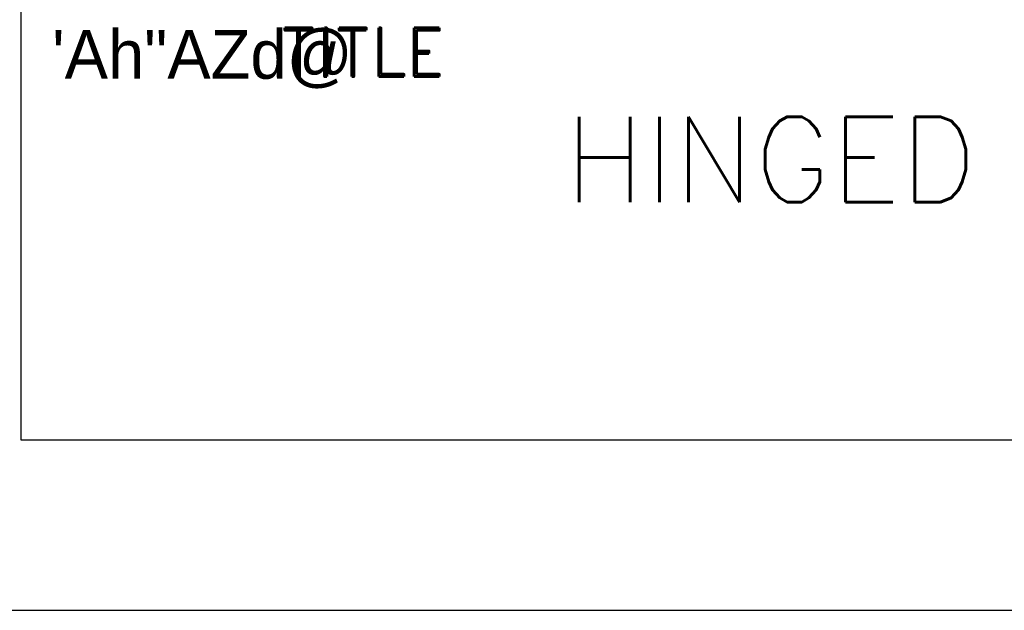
# Model space of a CAD drawing. Extents: x -1093 to 40, y -1428 to 69.
# Tile 2 of 8: x -918 to -714, y -1428 to -1305. Entities that reach past the tile are written whole.
import ezdxf
from ezdxf.enums import TextEntityAlignment as Align

# ---------------------------------------------------------------- set-up
doc = ezdxf.new("R2010")
doc.units = 0
doc.header["$LTSCALE"] = 5
doc.header["$MEASUREMENT"] = 0
doc.layers.get('0').update_dxf_attribs({"linetype": 'CONTINUOUS'})
doc.layers.add('TEXT', color=3, linetype='CONTINUOUS')
doc.styles.add('HINDI', font='hindi')
doc.styles.add('ROMAND', font='romand')
doc.styles.add('ROMANS', font='romans')

# ---------------------------------------------------------------- blocks, each defined once
blk = doc.blocks.new('A4')
for p, q in [((20, 290), (20, 7)), ((20.007, 7), (203, 7)), ((0, 0), (210, 0))]:
    blk.add_line(p, q)
at = {"style": 'HINDI'}
blk.add_text('\'Ah"AZd@', height=2, dxfattribs=at).set_placement((21.292, 21.824))
at = {"style": 'ROMANS'}
for tag, p, width in [('SHTNO', (13.782, 110.329), 0.8), ('REV_NO', (13.803, 101.042), 0.8), ('DRG_NO', (13.882, 72.696), 0.9)]:
    blk.add_attdef(tag, p, '', height=2.8, rotation=90, dxfattribs=dict(at, width=width))
at = {"color": 7, "style": 'ROMANS'}
for tag, height, p in [('DRN_BY', 2, (149.817, 56.824)), ('DRN_DATE', 1.5, (180.802, 56.66)), ('CHD_BY', 2, (149.817, 50.816)), ('CHD_DATE', 1.5, (180.705, 51.144)), ('APP_BY', 2, (149.817, 44.808)), ('APP_DATE', 1.5, (180.705, 44.644)), ('ITNO', 2.5, (181.697, 30.871)), ('NOIT', 2.5, (197.036, 30.379)), ('SCALE', 2.5, (100.766, 30.215)), ('REFTOASSY', 2.5, (147.44, 29.599)), ('REV_NO', 3.5, (197.304, 16.454)), ('SHTNO', 2.5, (157.787, 10.064)), ('NOSHT', 2.5, (199.431, 10.041))]:
    blk.add_attdef(tag, text='', height=height, dxfattribs=at).set_placement(p, align=Align.MIDDLE)
for tag, p, height in [('DRN_SIGN', (159.637, 55.294), 1), ('CHD_SIGN', (159.199, 49.178), 1), ('APP_SIGN', (159.199, 43.062), 1), ('TITLE1', (42.347, 16.763), 3.5), ('TITLE2', (42.347, 10.547), 3.5)]:
    blk.add_attdef(tag, p, '', height=height, dxfattribs=at)
at = {"color": 7, "style": 'ROMANS', "width": 0.8}
blk.add_attdef('WEIGHT', text='', height=2.3, dxfattribs=at).set_placement((119.668, 29.961), align=Align.MIDDLE)
at = {"color": 7, "style": 'ROMANS', "width": 1.5}
blk.add_attdef('DRG_NO', (133.585, 15.092), '', height=3.5, dxfattribs=at)
at = {"layer": 'TEXT', "style": 'ROMAND'}
blk.add_text('TITLE', height=2, dxfattribs=at).set_placement((30.689, 21.912))

msp = doc.modelspace()

# ---------------------------------------------------------------- block references
ref = msp.add_blockref('A4', (-1018.49, -1427.54), dxfattribs=dict(xscale=5.040000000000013, yscale=5.040000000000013, zscale=5.040000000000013))
ref.add_attrib('TITLE1', 'HINGED  BRACKET', (-805.06, -1343.06), dxfattribs={"color": 7, "height": 17.64, "style": 'ROMANS'})

doc.saveas('drawing.dxf')
